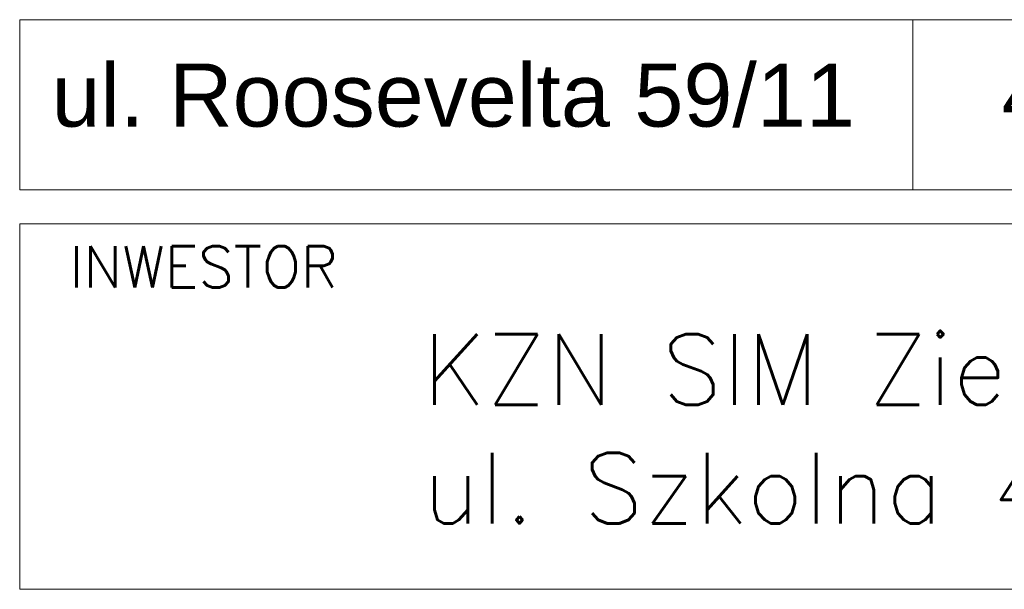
# Model space of a CAD drawing. Header units: metres. Extents: x 5509548 to 5517943, y 5680530 to 5684871.
# Tile 10 of 124: x 5516106.275 to 5516106.496, y 5683131.821 to 5683131.949. Entities that reach past the tile are written whole.
import ezdxf
from ezdxf.enums import TextEntityAlignment as Align

# ---------------------------------------------------------------- set-up
doc = ezdxf.new("R2010")
doc.units = ezdxf.units.M
doc.layers.add('$TD_AUDIT_GENERATED_(3680)', color=7, linetype='CONTINUOUS', lineweight=18)
doc.layers.add('A-TABELKA', color=7, linetype='CONTINUOUS', lineweight=18)
doc.layers.add('Warstwa 1', color=7, linetype='CONTINUOUS')
doc.styles.add('olo-2', font='arial.ttf')
doc.styles.add('olo1', font='simplex.shx', dxfattribs={"height": 18})
doc.styles.add('SN1', font='arial.ttf', dxfattribs={"height": 1})

# ---------------------------------------------------------------- blocks, each defined once
blk = doc.blocks.new('tabelka-abece-1')
at = {"layer": '$TD_AUDIT_GENERATED_(3680)', "color": 7}
for p, q in [((19.15200077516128, 64.25029255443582), (19.15200077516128, 60.60244529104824)), ((0, 59.86879573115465), (89.99999999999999, 59.86879573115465)), ((0, 59.86879573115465), (0, 52.03273870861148)), ((0, 52.03273870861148), (89.99999999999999, 52.03273870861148))]:
    blk.add_line(p, q, dxfattribs=at)
blk.add_lwpolyline([(0, 64.25029255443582), (89.99999999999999, 64.25029255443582), (89.99999999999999, 60.60244529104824), (0, 60.60244529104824)], close=True, dxfattribs=at)
at = {"layer": '$TD_AUDIT_GENERATED_(3680)', "color": 7, "style": 'olo1'}
blk.add_text('INWESTOR', height=0.8837145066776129, dxfattribs=at).set_placement((1.06581427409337, 58.50703476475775))
at = {"layer": '$TD_AUDIT_GENERATED_(3680)', "color": 7, "ltscale": 100}
for tag, p, height, style in [('INWESTOR-1', (8.636194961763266, 55.99171447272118), 1.51493915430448, 'olo1'), ('INWESTOR-2', (8.636194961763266, 53.44741180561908), 1.51493915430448, 'olo1'), ('PROJEKTANT-1', (17.520373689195, 44.03180648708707), 1.262449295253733, 'olo1'), ('PROJEKTANT-2', (17.520373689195, 39.4941459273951), 1.262449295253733, 'olo1'), ('PROJEKTANT-3', (17.520373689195, 34.95648536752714), 1.262449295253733, 'olo1'), ('PROJEKTANT-4', (17.520373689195, 30.41882480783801), 1.262449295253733, 'olo1'), ('SPRAWDZIŁ', (17.50147147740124, 26.37977469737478), 1.262449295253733, 'olo1'), ('TEMAT-1', (3.160906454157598, 19.15863291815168), 1.512605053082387, 'olo-2'), ('TEMAT-2', (3.160906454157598, 16.61433025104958), 1.512605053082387, 'olo-2'), ('DATA', (78.20897730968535, 15.78149909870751), 1.512605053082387, 'olo-2'), ('ADRES-1', (2.729569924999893, 10.91464530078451), 1.512605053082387, 'olo-2'), ('ADRES-2', (2.729569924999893, 8.28171706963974), 1.512605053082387, 'olo-2'), ('DATA-1', (78.20897730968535, 6.705868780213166), 1.512605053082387, 'olo-2')]:
    blk.add_attdef(tag, p, '', height=height, dxfattribs=dict(at, style=style))
for tag, height, style, p in [('UPR-1', 1.009959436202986, 'olo1', (64.12842381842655, 44.80940845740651)), ('UPR-2', 1.009959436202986, 'olo1', (64.12842381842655, 40.27174789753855)), ('UPR-3', 1.009959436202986, 'olo1', (64.12842381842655, 35.73408733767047)), ('UPR-4', 1.009959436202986, 'olo1', (64.10952160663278, 31.19642677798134)), ('UPR-5', 1.009959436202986, 'olo1', (64.10952160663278, 26.65876621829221)), ('BRANŻA', 1.512605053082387, 'olo-2', (81.25772238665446, 21.85773260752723)), ('SKALA', 1.512605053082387, 'olo-2', (62.27540262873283, 21.841567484)), ('PB', 1.512605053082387, 'olo-2', (61.61427921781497, 17.13250247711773)), ('SYGNATURA', 1.512605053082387, 'olo-2', (62.0002397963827, 12.43158047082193)), ('NR.', 1.512605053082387, 'olo-2', (80.21202117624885, 12.43158047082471)), ('ZMIANA', 1.512605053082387, 'olo-2', (62.0002397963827, 7.893765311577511)), ('RYSUNEK', 2.254373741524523, 'olo-2', (36.57003218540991, 3.376189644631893))]:
    blk.add_attdef(tag, text='', height=height, dxfattribs=dict(at, style=style)).set_placement(p, align=Align.MIDDLE)

msp = doc.modelspace()

# ---------------------------------------------------------------- block references
at = {"layer": 'A-TABELKA'}
ref = msp.add_blockref('tabelka-abece-1', (5516106.275178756, 5683131.277763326), dxfattribs=dict(at, xscale=0.01044787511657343, yscale=0.01044787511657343, zscale=0.01044787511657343))
ref.add_attrib('INWESTOR-1', 'KZN SIM Ziemia Krakowska Sp.z o.o.', (5516106.365408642, 5683131.862757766), dxfattribs={"color": 7, "height": 0.01582789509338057, "style": 'olo1'})
ref.add_attrib('INWESTOR-2', 'ul. Szkolna 4, 32-043 Skała', (5516106.365408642, 5683131.836175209), dxfattribs={"color": 7, "height": 0.01582789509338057, "style": 'olo1'})

# ---------------------------------------------------------------- texts
at = {"layer": 'Warstwa 1', "color": 160, "insert": (5516106.282293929, 5683131.939210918), "char_height": 0.01413210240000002, "width": 1.160483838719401, "attachment_point": 1, "line_spacing_factor": 1.490391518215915, "style": 'SN1'}
msp.add_mtext('ul. Roosevelta 59/11      41-800  Zabrze     tel. 609228618        tel. 603740970     biuro@abcentrum-dom.pl', dxfattribs=at)

doc.saveas('drawing.dxf')
